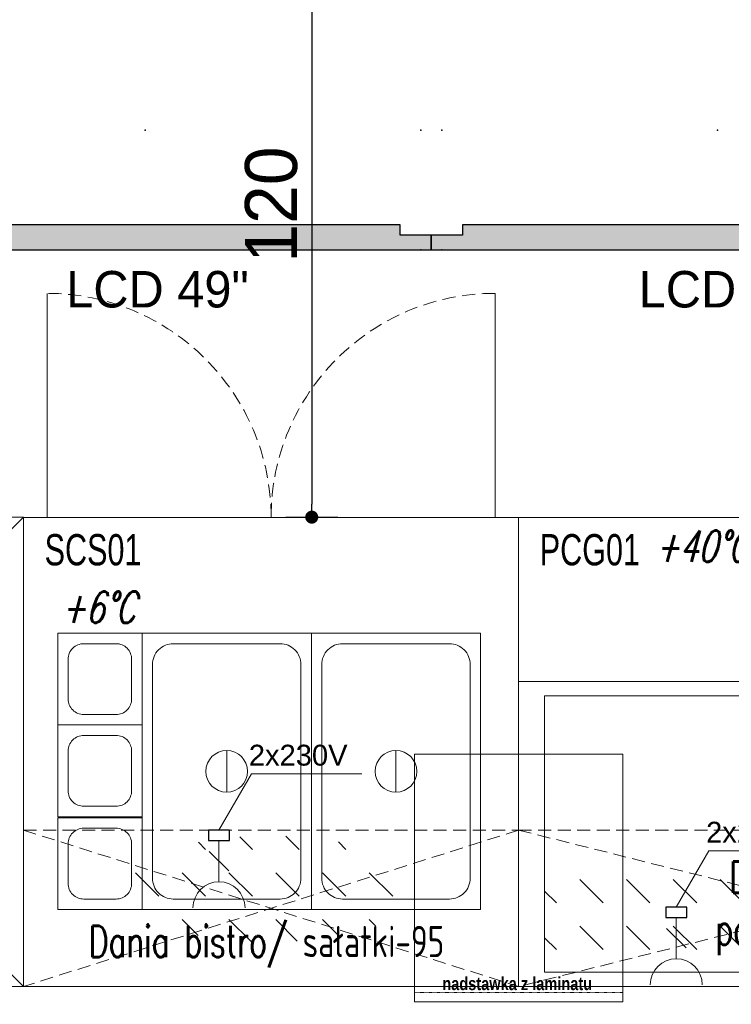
# Model space of a CAD drawing. Header units: millimetres. Extents: x 6161 to 8965, y -9035 to -5431.
# Tile 32 of 256: x 7149 to 7286, y -7579 to -7390. Entities that reach past the tile are written whole.
import ezdxf

# ---------------------------------------------------------------- set-up
doc = ezdxf.new("R2010")
doc.units = ezdxf.units.MM
doc.linetypes.add('DASHED', pattern=[19.05, 12.7, -6.35])
doc.linetypes.add('HIDDEN', pattern=[0.375, 0.25, -0.125])
for name, color, linetype, lineweight in [('CHLODNICTWO', 94, 'Continuous', 20), ('Instalacje elektryczne', 1, 'Continuous', 20), ('MEBLE PKN', 150, 'Continuous', 20)]:
    doc.layers.add(name, color=color, linetype=linetype, lineweight=lineweight)
doc.layers.add('Indeksy_urządzeń_gastronomicznych', color=242, linetype='Continuous')
doc.styles.add('JACEK_07', font='SIMPLEX.SHX', dxfattribs={"width": 0.7})
doc.styles.add('PL_D50', font='GOTHIC.TTF', dxfattribs={"height": 10})
doc.styles.get("Standard").update_dxf_attribs({"font": 'arial.ttf'})
doc.dimstyles.new('PLANCO D50', dxfattribs={"dimscale": 0.5, "dimtxt": 10, "dimasz": 5, "dimexe": 10, "dimexo": 15, "dimgap": 5, "dimtad": 1, "dimdec": 0, "dimrnd": 0.5, "dimzin": 12, "dimtxsty": 'PL_D50', "dimblk": 'DOT', "dimcen": 1.25, "dimadec": 0, "dimazin": 0, "dimtfac": 1, "dimtdec": 0, "dimtmove": 1, "dimatfit": 3, "dimldrblk": 'DOT', "dimfxl": 0, "dimarcsym": 0})

# ---------------------------------------------------------------- blocks, each defined once
blk = doc.blocks.new('gn-230')
at = {"layer": 'Instalacje elektryczne'}
for p, q in [((-4, 0), (-19.8, 0)), ((-15.65, -3.75), (-8.15, 3.75))]:
    blk.add_line(p, q, dxfattribs=at)
at = {"layer": 'Instalacje elektryczne', "lineweight": 30}
blk.add_lwpolyline([(-4, -4), (0, -4), (0, 4), (-4, 4)], close=True, dxfattribs=at)
at = {"layer": 'Instalacje elektryczne'}
blk.add_arc((-29.8, 0), 10, 270, 90, dxfattribs=at)
blk = doc.blocks.new('PCG01- Płyta ceramiczna grzewcza na podstawie stalowej')
at = {"true_color": 0x9e9e9e}
h = blk.add_hatch(dxfattribs=at)
h.set_pattern_fill('DASH', color=253, scale=2, angle=135, style=0)
h.set_pattern_definition([(135, (-28256.0104, -20050.814), (-8.9802561, 9e-16), [6.35, -6.35])])
h.paths.add_polyline_path([(-115, 25), (-5, 25), (-5, 5), (-115, 5)])
blk.add_lwpolyline([(-120, 0), (0, 0), (0, 90), (-120, 90)], close=True)
blk.add_lwpolyline([(-120, 58.5), (0, 58.5), (0, 0), (-120, 0), (-120, 58.5)])
at = {"color": 253, "true_color": 0x9e9e9e}
blk.add_lwpolyline([(-5, 55.75), (-115, 55.75), (-115, 2.75), (-5, 2.75)], close=True, dxfattribs=at)
at = {"color": 253, "linetype": 'HIDDEN', "ltscale": 10, "true_color": 0x9e9e9e}
blk.add_lwpolyline([(-120, 0), (-120, 30), (0, 30), (0, 0), (-120, 0), (-120, 30), (0, 0), (0, 30), (-120, 0)], dxfattribs=at)
at = {"layer": 'Instalacje elektryczne'}
blk.add_lwpolyline([(-89.73, 15.22), (-83.48, 26.05), (-62.32, 26.05)], dxfattribs=at)
at = {"layer": 'Instalacje elektryczne', "xscale": 0.5, "yscale": 0.5, "zscale": 0.5, "rotation": 90}
blk.add_blockref('gn-230', (-89.73, 15.22), dxfattribs=at)
at = {"color": 7, "style": 'JACEK_07', "oblique": 15, "width": 0.7}
blk.add_text('+40%%DC- +120%%DC', height=6, dxfattribs=at).set_placement((-93.81, 81.48))
at = {"color": 242, "insert": (-60.43, 15), "char_height": 6, "width": 120.8534, "attachment_point": 5, "style": 'JACEK_07'}
blk.add_mtext('Dania bistro/ \\Ppotrawy gorące', dxfattribs=at)
at = {"layer": 'Indeksy_urządzeń_gastronomicznych', "color": 242, "insert": (-115.94, 86.81), "char_height": 6, "width": 20.4806, "attachment_point": 1, "style": 'JACEK_07'}
blk.add_mtext('{\\fArial|b0|i0|c238|p34;PCG01}', dxfattribs=at)
at = {"layer": 'Instalacje elektryczne', "insert": (-84, 31.61), "char_height": 4, "width": 32.4538, "attachment_point": 1}
blk.add_mtext('2x230V', dxfattribs=at)
blk = doc.blocks.new('SCS01-Stół chłodniczy sałatkowy')
at = {"true_color": 0x9e9e9e}
h = blk.add_hatch(dxfattribs=at)
h.set_pattern_fill('DASH', color=253, scale=2, angle=135, style=0)
h.set_pattern_definition([(135, (1338.4236, 1368.3566), (-8.980256, 4e-15), [6.35, -6.35])])
edge = h.paths.add_edge_path()
edge.add_ellipse((-47.9, 18.72), major_axis=(28.53, 0), ratio=0.357143, start_angle=0, end_angle=360)
for p, q in [((-90.53, 90), (-90.53, 133)), ((-4.53, 90), (-4.53, 133))]:
    blk.add_line(p, q)
at = {"color": 253, "true_color": 0x9e9e9e}
for p, q in [((-56.05, 45.28), (-56.05, 37.28)), ((-23.55, 45.28), (-23.55, 37.28))]:
    blk.add_line(p, q, dxfattribs=at)
blk.add_lwpolyline([(-95.07, 0), (0, 0), (0, 90), (-95.07, 90)], close=True)
for points in [[(-88.5, 50.18), (-88.5, 67.78), (-72.3, 67.78), (-72.3, 50.18)], [(-39.8, 67.78), (-72.3, 67.78), (-72.3, 14.78), (-39.8, 14.78)], [(-7.3, 67.78), (-39.8, 67.78), (-39.8, 14.78), (-7.3, 14.78)], [(-88.5, 32.58), (-88.5, 50.18), (-72.3, 50.18), (-72.3, 32.58)], [(-88.5, 14.78), (-88.5, 32.38), (-72.3, 32.38), (-72.3, 14.78)]]:
    blk.add_lwpolyline(points, close=True, dxfattribs=at)
for points in [[(-86.5, 55.18), (-86.5, 62.78, -0.414214), (-83.5, 65.78), (-77.3, 65.78, -0.414214), (-74.3, 62.78), (-74.3, 55.18, -0.414214), (-77.3, 52.18), (-83.5, 52.18, -0.414214)], [(-45.8, 65.78), (-66.3, 65.78, 0.414214), (-70.3, 61.78), (-70.3, 20.78, 0.414214), (-66.3, 16.78), (-45.8, 16.78, 0.414214), (-41.8, 20.78), (-41.8, 61.78, 0.414214)], [(-13.3, 65.78), (-33.8, 65.78, 0.414214), (-37.8, 61.78), (-37.8, 20.78, 0.414214), (-33.8, 16.78), (-13.3, 16.78, 0.414214), (-9.3, 20.78), (-9.3, 61.78, 0.414214)], [(-86.5, 37.58), (-86.5, 45.18, -0.414214), (-83.5, 48.18), (-77.3, 48.18, -0.414214), (-74.3, 45.18), (-74.3, 37.58, -0.414214), (-77.3, 34.58), (-83.5, 34.58, -0.414214)], [(-86.5, 19.78), (-86.5, 27.38, -0.414214), (-83.5, 30.38), (-77.3, 30.38, -0.414214), (-74.3, 27.38), (-74.3, 19.78, -0.414214), (-77.3, 16.78), (-83.5, 16.78, -0.414214)]]:
    blk.add_lwpolyline(points, format="xyb", close=True, dxfattribs=at)
at = {"color": 253, "linetype": 'HIDDEN', "ltscale": 10, "true_color": 0x9e9e9e}
blk.add_lwpolyline([(-95.07, 0), (-95.07, 30), (0, 30), (0, 0), (-95.07, 0), (-95.07, 30), (0, 0), (0, 30), (-95.07, 0)], dxfattribs=at)
at = {"color": 253, "true_color": 0x9e9e9e}
for centre in [(-56.05, 41.28), (-23.55, 41.28)]:
    blk.add_circle(centre, 4, dxfattribs=at)
at = {"linetype": 'DASHED', "ltscale": 0.2}
for centre, start, end in [((-90.53, 90), 0, 90), ((-4.53, 90), 90, 180)]:
    blk.add_arc(centre, 43, start, end, dxfattribs=at)
at = {"layer": 'Instalacje elektryczne'}
blk.add_lwpolyline([(-57.53, 30), (-51.28, 40.83), (-30.12, 40.83)], dxfattribs=at)
at = {"layer": 'Instalacje elektryczne', "xscale": 0.5, "yscale": 0.5, "zscale": 0.5, "rotation": 90}
blk.add_blockref('gn-230', (-57.53, 30), dxfattribs=at)
at = {"color": 7, "style": 'JACEK_07', "oblique": 15, "width": 0.7}
blk.add_text('+6%%DC', height=6, dxfattribs=at).set_placement((-87.83, 69.77))
at = {"color": 242, "insert": (-48.39, 7.64), "char_height": 6, "width": 95.0696, "attachment_point": 5, "style": 'JACEK_07'}
blk.add_mtext('Dania bistro/ sałatki-95', dxfattribs=at)
at = {"layer": 'Indeksy_urządzeń_gastronomicznych', "color": 242, "insert": (-91.01, 86.81), "char_height": 6, "width": 20.4806, "attachment_point": 1, "style": 'JACEK_07'}
blk.add_mtext('{\\fArial|b0|i0|c238|p34;SCS01}', dxfattribs=at)
at = {"layer": 'Instalacje elektryczne', "insert": (-51.8, 46.39), "char_height": 4, "width": 32.4538, "attachment_point": 1}
blk.add_mtext('2x230V', dxfattribs=at)
blk = doc.blocks.new('49 LCD top')
at = {"true_color": 0xff2929}
h = blk.add_hatch(color=20, dxfattribs=at)
h.dxf.hatch_style = 1
h.paths.add_polyline_path([(3193.83, 2142.07), (3303.75, 2142.07), (3303.75, 2144.9), (3297.75, 2144.9), (3297.75, 2146.9), (3199.83, 2146.9), (3199.83, 2144.9), (3193.83, 2144.9)])
blk.add_lwpolyline([(3193.83, 2142.07), (3303.75, 2142.07), (3303.75, 2144.9), (3297.75, 2144.9), (3297.75, 2146.9), (3199.83, 2146.9), (3199.83, 2144.9), (3193.83, 2144.9)], close=True)
for p in [(3191.83, 2165.07), (3248.79, 2165.07), (3305.75, 2165.07), (3191.83, 2142.07), (3305.75, 2142.07)]:
    blk.add_point(p)
at = {"insert": (3233.65, 2138.03), "char_height": 7, "attachment_point": 1, "style": 'PL_D50'}
blk.add_mtext_dynamic_manual_height_columns('LCD 49"', width=55.1787, gutter_width=50, heights=[0], dxfattribs=at)
blk = doc.blocks.new('5x49')
for p in [(-419.16, -171.85), (-309.24, -171.85)]:
    blk.add_blockref('49 LCD top', p)
blk = doc.blocks.new('_Dot')
at = {"color": 0, "linetype": 'ByBlock', "lineweight": -2}
blk.add_line((-0.5, 0), (-1, 0), dxfattribs=at)
at = {"color": 0, "linetype": 'ByBlock', "const_width": 0.5}
blk.add_lwpolyline([(-0.25, 0, 1), (0.25, 0, 1)], format="xyb", close=True, dxfattribs=at)
blk = doc.blocks.new('*D650')
at = {"color": 0, "lineweight": -2, "transparency": 16777216}
for p, q in [((7199.96, -7365.34), (7209.96, -7365.34)), ((7204.96, -7367.84), (7204.96, -7482.78)), ((7199.96, -7485.28), (7209.96, -7485.28))]:
    blk.add_line(p, q, dxfattribs=at)
at = {"layer": 'Defpoints', "color": 0, "transparency": 16777216}
for p in [(7169.68, -7365.34), (7149.61, -7485.28), (7204.96, -7485.28)]:
    blk.add_point(p, dxfattribs=at)
at = {"color": 0, "lineweight": -2, "transparency": 16777216, "xscale": 2.5, "yscale": 2.5, "zscale": 2.5}
for p, rotation in [((7204.96, -7365.34), 90), ((7204.96, -7485.28), 270)]:
    blk.add_blockref('_Dot', p, dxfattribs=dict(at, rotation=rotation))
at = {"color": 0, "transparency": 16777216, "insert": (7197.21, -7425.31), "char_height": 10, "attachment_point": 5, "rotation": 90, "style": 'PL_D50'}
blk.add_mtext('120', dxfattribs=at)
blk = doc.blocks.new('ORST-Y119_caps')
at = {"lineweight": 5}
blk.add_lwpolyline([(-18112.9, 42516), (-17712.9, 42516), (-17712.9, 42041), (-18112.9, 42041)], close=True, dxfattribs=at)
at = {"linetype": 'HIDDEN', "lineweight": 5}
blk.add_lwpolyline([(-18112.9, 42041), (-17712.9, 42041), (-17712.9, 42059), (-18112.9, 42059)], close=True, dxfattribs=at)
at = {"color": 7, "insert": (-17915.6, 42075.8), "char_height": 25, "width": 339.985, "attachment_point": 5, "style": 'JACEK_07'}
blk.add_mtext('{\\fArial Black|b0|i0|c238|p34;nadstawka z laminatu}', dxfattribs=at)

msp = doc.modelspace()

# ---------------------------------------------------------------- linework, layer by layer
at = {"layer": 'CHLODNICTWO'}
for p, q in [((7059.85, -7575.34), (7149.61, -7485.28)), ((7149.61, -7575.34), (7059.85, -7485.28))]:
    msp.add_line(p, q, dxfattribs=at)
msp.add_lwpolyline([(7149.61, -7575.34), (7059.85, -7575.34), (7059.85, -7485.28), (7149.61, -7485.28)], close=True, dxfattribs=at)
at = {"layer": 'MEBLE PKN'}
msp.add_lwpolyline([(7059.85, -7575.34), (7799.66, -7575.34), (7799.66, -7580.34), (7059.85, -7580.34)], close=True, dxfattribs=at)

# ---------------------------------------------------------------- block references
at = {"lineweight": 5}
msp.add_blockref('5x49', (4343.32, -9404.23), dxfattribs=at)
at = {"layer": 'CHLODNICTWO'}
for name, p in [('SCS01-Stół chłodniczy sałatkowy', (7244.68, -7575.34)), ('SCS01-Stół chłodniczy sałatkowy', (7244.68, -7575.34)), ('PCG01- Płyta ceramiczna grzewcza na podstawie stalowej', (7364.68, -7575.34))]:
    msp.add_blockref(name, p, dxfattribs=at)
at = {"layer": 'MEBLE PKN', "xscale": 0.1, "yscale": 0.1, "zscale": 0.1}
msp.add_blockref('ORST-Y119_caps', (9035.97, -11782.38), dxfattribs=at)

# ---------------------------------------------------------------- dimensions: what is measured, and where the dimension line sits
dim = msp.add_linear_dim(base=(7204.96, -7485.28), p1=(7169.68, -7365.34), p2=(7149.61, -7485.28), angle=90, dimstyle='PLANCO D50')
dim.commit()
dim.dimension.update_dxf_attribs({"geometry": '*D650', "text_midpoint": (7197.21, -7425.31)})

doc.saveas('drawing.dxf')
